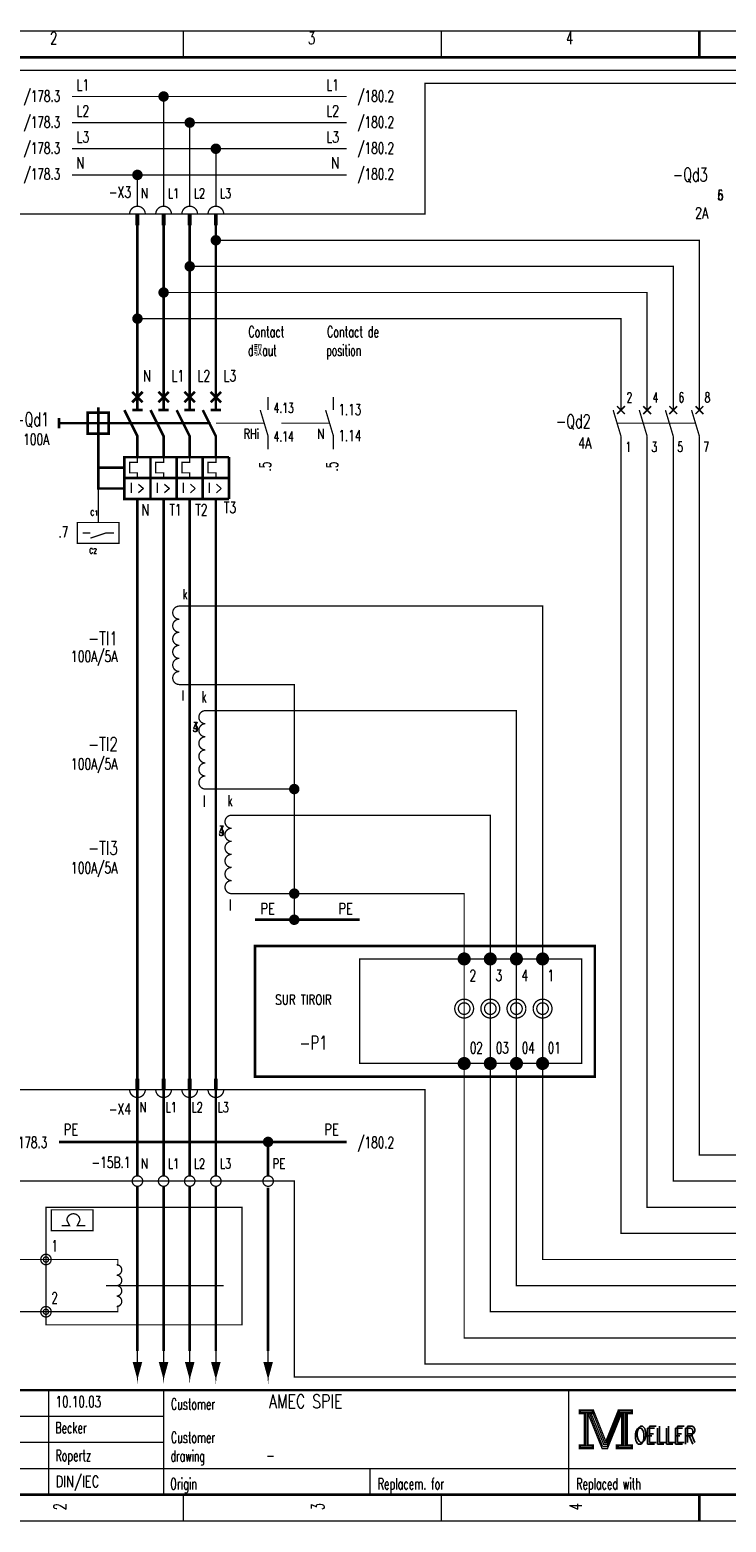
# Model space of a CAD drawing. Header units: centimetres. Extents: x 0 to 491, y -1040 to 69.
# Tile 109 of 181: x 457 to 471, y -680 to -651. Entities that reach past the tile are written whole.
import ezdxf
from ezdxf.enums import TextEntityAlignment as Align

# ---------------------------------------------------------------- set-up
doc = ezdxf.new("R2010")
doc.units = ezdxf.units.CM
doc.header["$MEASUREMENT"] = 0
doc.linetypes.add('GESTRICHELT', pattern=[3.75, 3, -0.75])
doc.linetypes.add('STRICH-PUNKT', pattern=[4.7, 3, -0.75, 0.2, -0.75])
doc.layers.get('0').update_dxf_attribs({"color": 9, "linetype": 'CONTINUOUS'})
doc.layers.add('0L', color=7, linetype='CONTINUOUS')
doc.styles.get("Standard").update_dxf_attribs({"font": 'romans.shx', "bigfont": 'TXT.shx'})

# ---------------------------------------------------------------- blocks, each defined once
blk = doc.blocks.new('BCIRCLE_FILLED')
at = {"color": 0, "linetype": 'Continuous', "const_width": 1, "flags": 128}
blk.add_lwpolyline([(0.5, 0, 1), (-0.5, 0, 1)], format="xyb", close=True, dxfattribs=at)

msp = doc.modelspace()

# ---------------------------------------------------------------- linework, layer by layer
at = {"color": 0, "flags": 128}
for points, const_width in [([(450, -665.75), (450, -651.5), (490.5, -651.5), (490.5, -680), (450, -680), (450, -665.75)], 0.025), ([(463.5, -652.75), (458.25, -652.75)], 0.025), ([(460, -654.85), (460, -652.75)], 0.025), ([(463.5, -653.25), (458.25, -653.25)], 0.025), ([(460.5, -654.85), (460.5, -653.25)], 0.025), ([(463.5, -653.75), (458.25, -653.75)], 0.025), ([(461, -654.85), (461, -653.75)], 0.025), ([(463.5, -654.25), (458.25, -654.25)], 0.025), ([(459.5, -654.85), (459.5, -654.25)], 0.025), ([(459.5, -658.35), (459.5, -655.2)], 0.05), ([(460, -658.35), (460, -655.2)], 0.05), ([(460.5, -658.35), (460.5, -655.2)], 0.05), ([(461, -658.35), (461, -655.2)], 0.05), ([(470.25, -658.75), (470.25, -655.5), (461, -655.5)], 0.025), ([(469.75, -658.75), (469.75, -656), (460.5, -656)], 0.025), ([(469.25, -658.75), (469.25, -656.5), (460, -656.5)], 0.025), ([(468.75, -658.75), (468.75, -657), (459.5, -657)], 0.025), ([(459.25, -658.75), (459.5, -659.25), (459.5, -659.65)], 0.05), ([(459.75, -658.75), (460, -659.25), (460, -659.65)], 0.05), ([(460.25, -658.75), (460.5, -659.25), (460.5, -659.65)], 0.05), ([(460.75, -658.75), (461, -659.25), (461, -659.65)], 0.05), ([(461.85, -658.75), (462, -659.25), (462, -659.5)], 0.025), ([(463.1, -658.75), (463.25, -659.25), (463.25, -659.5)], 0.025), ([(459.5, -659.25), (459.5, -659.75), (459.35, -659.75), (459.35, -659.95), (459.5, -659.95), (459.5, -660.05)], 0.025), ([(460, -659.25), (460, -659.75), (459.85, -659.75), (459.85, -659.95), (460, -659.95), (460, -660.05)], 0.025), ([(460.5, -659.25), (460.5, -659.75), (460.35, -659.75), (460.35, -659.95), (460.5, -659.95), (460.5, -660.05)], 0.025), ([(461, -659.25), (461, -659.75), (460.85, -659.75), (460.85, -659.95), (461, -659.95), (461, -660.05)], 0.025), ([(483.55, -674.5), (468.75, -674.5), (468.75, -659.25)], 0.025), ([(483.55, -674), (469.25, -674), (469.25, -659.25)], 0.025), ([(483.55, -673.5), (469.75, -673.5), (469.75, -659.25)], 0.025), ([(483.55, -673), (470.25, -673), (470.25, -659.25)], 0.025), ([(459.5, -671.55), (459.5, -660.45)], 0.05), ([(460, -671.55), (460, -660.45)], 0.05), ([(460.5, -671.55), (460.5, -660.45)], 0.05), ([(461, -671.55), (461, -660.45)], 0.05), ([(458.75, -660.9), (458.35, -660.9), (458.35, -661.3), (459.15, -661.3), (459.15, -660.9), (458.75, -660.9)], 0.025), ([(458.6, -661.2), (458.9, -661.1), (459.05, -661.1)], 0.025), ([(483.55, -675), (467.25, -675), (467.25, -662.5), (460.3, -662.5)], 0.025), ([(462.5, -666), (462.5, -664), (460.3, -664)], 0.025), ([(483.55, -675.5), (466.75, -675.5), (466.75, -664.5), (460.8, -664.5)], 0.025), ([(462.5, -668), (462.5, -666), (460.8, -666)], 0.025), ([(483.55, -676), (466.25, -676), (466.25, -666.5), (461.3, -666.5)], 0.025), ([(462.5, -668.5), (462.5, -668), (461.3, -668)], 0.025), ([(483.55, -676.5), (465.75, -676.5), (465.75, -668), (462.5, -668)], 0.025), ([(459.5, -673.4), (459.5, -671.9)], 0.05), ([(460, -673.4), (460, -671.9)], 0.05), ([(460.5, -673.4), (460.5, -671.9)], 0.05), ([(461, -673.4), (461, -671.9)], 0.05), ([(457.85, -674.25), (457.85, -674.05), (458.65, -674.05), (458.65, -674.45), (457.85, -674.45), (457.85, -674.25)], 0.025), ([(458.15, -674.25), (458.2, -674.35), (458.05, -674.35)], 0.025), ([(458.4, -674.25), (458.35, -674.35), (458.5, -674.35)], 0.025), ([(457.75, -675), (454.25, -675)], 0.025), ([(459.125, -675.125), (459.125, -675), (457.75, -675)], 0.025), ([(457.75, -676), (454.25, -676)], 0.025), ([(459.125, -675.875), (459.125, -676), (457.75, -676)], 0.025), ([(459.5, -677.25), (459.575, -676.975), (459.425, -676.975), (459.5, -677.25), (459.55, -676.975), (459.525, -676.975), (459.5, -677.25), (459.475, -676.975), (459.45, -676.975), (459.5, -677.25)], 0.025), ([(460, -677.25), (460.075, -676.975), (459.925, -676.975), (460, -677.25), (460.05, -676.975), (460.025, -676.975), (460, -677.25), (459.975, -676.975), (459.95, -676.975), (460, -677.25)], 0.025), ([(460.5, -677.25), (460.575, -676.975), (460.425, -676.975), (460.5, -677.25), (460.55, -676.975), (460.525, -676.975), (460.5, -677.25), (460.475, -676.975), (460.45, -676.975), (460.5, -677.25)], 0.025), ([(461, -677.25), (461.075, -676.975), (460.925, -676.975), (461, -677.25), (461.05, -676.975), (461.025, -676.975), (461, -677.25), (460.975, -676.975), (460.95, -676.975), (461, -677.25)], 0.025), ([(462, -677.25), (462.075, -676.975), (461.925, -676.975), (462, -677.25), (462.05, -676.975), (462.025, -676.975), (462, -677.25), (461.975, -676.975), (461.95, -676.975), (462, -677.25)], 0.025), ([(467.95, -677.88), (467.95, -677.95), (468.05, -677.95), (468.05, -678.55), (467.95, -678.55), (467.95, -678.62), (468.22, -678.62), (468.22, -678.55), (468.12, -678.55), (468.12, -677.95), (468.22, -677.95), (468.22, -677.88), (467.95, -677.88)], 0.025), ([(468.07, -677.93), (468.07, -678.57), (468.1, -678.57), (468.1, -677.93)], 0.025), ([(468.12, -677.95), (468.39, -678.62), (468.49, -678.62), (468.76, -677.95)], 0.025), ([(468.18, -677.95), (468.42, -678.54), (468.46, -678.54)], 0.025), ([(468.22, -677.88), (468.46, -678.48), (468.7, -677.88)], 0.025), ([(468.22, -677.95), (468.44, -678.51), (468.47, -678.51)], 0.025), ([(468.46, -678.58), (468.49, -678.58), (468.74, -677.95)], 0.025), ([(468.46, -678.54), (468.48, -678.54), (468.72, -677.95)], 0.025), ([(468.76, -677.95), (468.76, -678.55), (468.66, -678.55), (468.66, -678.62), (468.71, -678.62)], 0.025), ([(468.7, -677.88), (468.7, -677.95), (468.8, -677.95), (468.8, -678.55), (468.7, -678.55), (468.7, -678.62), (468.97, -678.62), (468.97, -678.55), (468.87, -678.55), (468.87, -677.95), (468.97, -677.95), (468.97, -677.88), (468.7, -677.88)], 0.025), ([(468.78, -677.93), (468.78, -678.57), (468.83, -678.57), (468.83, -677.93), (468.85, -677.93), (468.85, -678.57)], 0.025)]:
    msp.add_lwpolyline(points, dxfattribs=dict(at, const_width=const_width))
for points, const_width in [([(450, -651.5), (490.5, -651.5), (490.5, -680), (450, -680)], 0.025), ([(450.5, -652), (490, -652), (490, -679.5), (450.5, -679.5)], 0.05), ([(450.5, -652), (490, -652), (490, -679.5), (450.5, -679.5)], 0.025), ([(459.475, -655), (459.525, -655), (459.525, -655.2), (459.475, -655.2)], 0.025), ([(459.975, -655), (460.025, -655), (460.025, -655.2), (459.975, -655.2)], 0.025), ([(460.475, -655), (460.525, -655), (460.525, -655.2), (460.475, -655.2)], 0.025), ([(460.975, -655), (461.025, -655), (461.025, -655.2), (460.975, -655.2)], 0.025), ([(458.55, -659.2), (458.95, -659.2), (458.95, -658.8), (458.55, -658.8)], 0.05), ([(459.25, -660.45), (460.75, -660.45), (460.75, -659.65), (459.25, -659.65)], 0.05), ([(468, -671.25), (463.75, -671.25), (463.75, -669.25), (468, -669.25)], 0.025), ([(459.475, -671.75), (459.525, -671.75), (459.525, -671.55), (459.475, -671.55)], 0.025), ([(459.975, -671.75), (460.025, -671.75), (460.025, -671.55), (459.975, -671.55)], 0.025), ([(460.475, -671.75), (460.525, -671.75), (460.525, -671.55), (460.475, -671.55)], 0.025), ([(460.975, -671.75), (461.025, -671.75), (461.025, -671.55), (460.975, -671.55)], 0.025), ([(467.97, -677.9), (468.2, -677.9), (468.2, -677.93), (467.97, -677.93)], 0.025), ([(468.72, -677.9), (468.95, -677.9), (468.95, -677.93), (468.72, -677.93)], 0.025), ([(467.97, -678.57), (468.2, -678.57), (468.2, -678.6), (467.97, -678.6)], 0.025), ([(468.68, -678.57), (468.95, -678.57), (468.95, -678.6), (468.68, -678.6)], 0.025)]:
    msp.add_lwpolyline(points, close=True, dxfattribs=dict(at, const_width=const_width))
at = {"color": 0}
for points, const_width in [([(460.375, -651.5), (460.375, -652)], 0.025), ([(465.312, -651.5), (465.312, -652)], 0.025), ([(470.25, -652), (470.25, -651.5)], 0.05), ([(470.25, -651.5), (470.25, -652)], 0.025), ([(459.5, -655), (459.5, -655.2)], 0.025), ([(460, -655), (460, -655.2)], 0.025), ([(460.5, -655), (460.5, -655.2)], 0.025), ([(461, -655), (461, -655.2)], 0.025), ([(459.5, -658.35), (459.5, -658.75)], 0.05), ([(460, -658.35), (460, -658.75)], 0.05), ([(460.5, -658.35), (460.5, -658.75)], 0.05), ([(461, -658.35), (461, -658.75)], 0.05), ([(459.4, -658.4), (459.6, -658.6)], 0.05), ([(459.6, -658.4), (459.4, -658.6)], 0.05), ([(460.1, -658.4), (459.9, -658.6)], 0.05), ([(459.9, -658.4), (460.1, -658.6)], 0.05), ([(460.6, -658.4), (460.4, -658.6)], 0.05), ([(460.4, -658.4), (460.6, -658.6)], 0.05), ([(461.1, -658.4), (460.9, -658.6)], 0.05), ([(460.9, -658.4), (461.1, -658.6)], 0.05), ([(462, -658.5), (462, -658.75)], 0.025), ([(463.25, -658.5), (463.25, -658.75)], 0.025), ([(458, -658.9), (458, -659.1)], 0.05), ([(458.75, -658.7), (458.75, -659.2)], 0.05), ([(459.4, -658.75), (459.6, -658.75)], 0.05), ([(459.9, -658.75), (460.1, -658.75)], 0.05), ([(460.4, -658.75), (460.6, -658.75)], 0.05), ([(460.9, -658.75), (461.1, -658.75)], 0.05), ([(468.6, -658.75), (468.75, -659.25)], 0.025), ([(468.675, -658.675), (468.825, -658.825)], 0.03), ([(468.8, -658.7), (468.675, -658.825)], 0.03), ([(468.825, -658.675), (468.725, -658.775)], 0.03), ([(469.1, -658.75), (469.25, -659.25)], 0.025), ([(469.175, -658.675), (469.325, -658.825)], 0.03), ([(469.325, -658.675), (469.175, -658.825)], 0.03), ([(469.6, -658.75), (469.75, -659.25)], 0.025), ([(469.825, -658.675), (469.675, -658.825)], 0.03), ([(469.675, -658.675), (469.825, -658.825)], 0.03), ([(470.1, -658.75), (470.25, -659.25)], 0.025), ([(470.325, -658.675), (470.175, -658.825)], 0.03), ([(470.175, -658.675), (470.325, -658.825)], 0.03), ([(458.55, -659), (458.95, -659)], 0.05), ([(459.75, -659.65), (459.75, -660.45)], 0.05), ([(460.25, -659.65), (460.25, -660.45)], 0.05), ([(460.75, -659.65), (460.75, -660.45)], 0.05), ([(460.75, -659.65), (461.25, -659.65)], 0.05), ([(461.25, -659.65), (461.25, -660.45)], 0.05), ([(459.25, -660.05), (460.75, -660.05)], 0.05), ([(460.75, -660.05), (461.25, -660.05)], 0.05), ([(461.25, -660.45), (460.75, -660.45)], 0.05), ([(458.45, -661.1), (458.6, -661.1)], 0.025), ([(465.75, -670), (465.75, -669.25)], 0.025), ([(466.25, -670), (466.25, -669.25)], 0.025), ([(466.75, -670), (466.75, -669.25)], 0.025), ([(467.25, -670), (467.25, -669.25)], 0.025), ([(465.75, -670.4), (465.75, -671.25)], 0.025), ([(466.25, -670.4), (466.25, -671.25)], 0.025), ([(466.75, -670.4), (466.75, -671.25)], 0.025), ([(467.25, -670.4), (467.25, -671.25)], 0.025), ([(459.5, -671.55), (459.5, -671.75)], 0.025), ([(460, -671.55), (460, -671.75)], 0.025), ([(460.5, -671.55), (460.5, -671.75)], 0.025), ([(461, -671.55), (461, -671.75)], 0.025), ([(458.9, -675.5), (461.15, -675.5)], 0.025), ([(459.5, -676.75), (459.5, -677.25)], 0.025), ([(460, -676.75), (460, -677.25)], 0.025), ([(460.5, -676.75), (460.5, -677.25)], 0.025), ([(461, -676.75), (461, -677.25)], 0.025), ([(462, -676.75), (462, -677.25)], 0.025), ([(490, -677.5), (450.5, -677.5)], 0.05), ([(457.8, -677.5), (457.8, -679.5)], 0.025), ([(460, -677.5), (460, -679.5)], 0.025), ([(467.75, -677.5), (467.75, -679.5)], 0.025), ([(450.5, -678), (460, -678)], 0.025), ([(468.15, -677.95), (468.4, -678.58)], 0.025), ([(468.47, -678.51), (468.7, -677.94)], 0.025), ([(450.5, -678.5), (460, -678.5)], 0.025), ([(468.4, -678.58), (468.46, -678.58)], 0.025), ([(450.5, -679), (472, -679)], 0.025), ([(463.95, -679), (463.95, -679.5)], 0.025), ([(460.375, -680), (460.375, -679.5)], 0.025), ([(465.312, -680), (465.312, -679.5)], 0.025), ([(470.25, -679.5), (470.25, -680)], 0.05), ([(470.25, -680), (470.25, -679.5)], 0.025)]:
    msp.add_lwpolyline(points, dxfattribs=dict(at, const_width=const_width))
at = {"color": 0, "linetype": 'GESTRICHELT', "flags": 128}
for points, const_width in [([(456.75, -652.25), (485, -652.25), (485, -677.25), (462.5, -677.25), (462.5, -673.5), (456.75, -673.5), (456.75, -652.25)], 0.025), ([(457, -655), (465, -655), (465, -652.5), (483.75, -652.5), (483.75, -657.5)], 0.025), ([(483.75, -660.75), (483.75, -677), (465, -677), (465, -671.75), (457, -671.75), (457, -655)], 0.025), ([(458.75, -659.2), (458.75, -660.25), (459.25, -660.25)], 0.05), ([(459.5, -676.75), (459.5, -673.6)], 0.05), ([(460, -676.75), (460, -673.6)], 0.05), ([(460.5, -676.75), (460.5, -673.6)], 0.05), ([(461, -676.75), (461, -673.6)], 0.05)]:
    msp.add_lwpolyline(points, dxfattribs=dict(at, const_width=const_width))
at = {"color": 0, "const_width": 0.025, "flags": 128}
for points in [[(459.65, -655, 1), (459.35, -655, 1)], [(460.15, -655, 1), (459.85, -655, 1)], [(460.65, -655, 1), (460.35, -655, 1)], [(461.15, -655, 1), (460.85, -655, 1)], [(460.3, -662.5, 1), (460.3, -662.75, 1)], [(460.3, -662.75, 1), (460.3, -663, 1)], [(460.3, -663, 1), (460.3, -663.25, 1)], [(460.3, -663.25, 1), (460.3, -663.5, 1)], [(460.3, -663.5, 1), (460.3, -663.75, 1)], [(460.3, -663.75, 1), (460.3, -664, 1)], [(460.8, -664.5, 1), (460.8, -664.75, 1)], [(460.8, -664.75, 1), (460.8, -665, 1)], [(460.8, -665, 1), (460.8, -665.25, 1)], [(460.8, -665.25, 1), (460.8, -665.5, 1)], [(460.8, -665.5, 1), (460.8, -665.75, 1)], [(460.8, -665.75, 1), (460.8, -666, 1)], [(461.3, -666.5, 1), (461.3, -666.75, 1)], [(461.3, -666.75, 1), (461.3, -667, 1)], [(461.3, -667, 1), (461.3, -667.25, 1)], [(461.3, -667.25, 1), (461.3, -667.5, 1)], [(461.3, -667.5, 1), (461.3, -667.75, 1)], [(461.3, -667.75, 1), (461.3, -668, 1)], [(459.35, -671.75, 1), (459.65, -671.75, 1)], [(459.85, -671.75, 1), (460.15, -671.75, 1)], [(460.35, -671.75, 1), (460.65, -671.75, 1)], [(460.85, -671.75, 1), (461.15, -671.75, 1)], [(458.4, -674.25, 1), (458.15, -674.25, 1)], [(459.1, -675.3, 1), (459.1, -675.1, 1)], [(459.1, -675.5, 1), (459.1, -675.3, 1)], [(459.1, -675.7, 1), (459.1, -675.5, 1)], [(459.1, -675.9, 1), (459.1, -675.7, 1)]]:
    msp.add_lwpolyline(points, format="xyb", dxfattribs=at)
at = {"color": 0, "linetype": 'GESTRICHELT'}
for points, const_width in [([(458, -659), (458.55, -659)], 0.05), ([(458.95, -659), (460.4, -659)], 0.05), ([(460.35, -659), (460.9, -659)], 0.05), ([(461, -659), (461.92, -659)], 0.025), ([(462.25, -659), (463.17, -659)], 0.025), ([(468.675, -659), (470.175, -659)], 0.025), ([(458.75, -659.85), (459.25, -659.85)], 0.05), ([(458.75, -660), (458.75, -660.9)], 0.025)]:
    msp.add_lwpolyline(points, dxfattribs=dict(at, const_width=const_width))
at = {"color": 0, "linetype": 'STRICH-PUNKT', "const_width": 0.05, "flags": 128}
for points in [[(463.75, -668.5), (461.75, -668.5)], [(463.5, -672.75), (458, -672.75)], [(462, -673.4), (462, -672.75)]]:
    msp.add_lwpolyline(points, dxfattribs=at)
msp.add_lwpolyline([(461.75, -669), (468.25, -669), (468.25, -671.5), (461.75, -671.5)], close=True, dxfattribs=at)
at = {"color": 0, "flags": 128}
for points, const_width in [([(465.85, -669.25, 1), (465.65, -669.25, 1)], 0.05), ([(465.8, -669.25, 1), (465.7, -669.25, 1)], 0.05), ([(465.775, -669.25, 1), (465.725, -669.25, 1)], 0.05), ([(466.35, -669.25, 1), (466.15, -669.25, 1)], 0.05), ([(466.3, -669.25, 1), (466.2, -669.25, 1)], 0.05), ([(466.275, -669.25, 1), (466.225, -669.25, 1)], 0.05), ([(466.85, -669.25, 1), (466.65, -669.25, 1)], 0.05), ([(466.8, -669.25, 1), (466.7, -669.25, 1)], 0.05), ([(466.775, -669.25, 1), (466.725, -669.25, 1)], 0.05), ([(467.35, -669.25, 1), (467.15, -669.25, 1)], 0.05), ([(467.3, -669.25, 1), (467.2, -669.25, 1)], 0.05), ([(467.275, -669.25, 1), (467.225, -669.25, 1)], 0.05), ([(465.93, -670.2, 1), (465.57, -670.2, 1)], 0.025), ([(466.43, -670.2, 1), (466.07, -670.2, 1)], 0.025), ([(466.93, -670.2, 1), (466.57, -670.2, 1)], 0.025), ([(467.43, -670.2, 1), (467.07, -670.2, 1)], 0.025), ([(465.861, -670.2, 1), (465.639, -670.2, 1)], 0.025), ([(466.361, -670.2, 1), (466.139, -670.2, 1)], 0.025), ([(466.861, -670.2, 1), (466.639, -670.2, 1)], 0.025), ([(467.361, -670.2, 1), (467.139, -670.2, 1)], 0.025), ([(465.85, -671.25, 1), (465.65, -671.25, 1)], 0.05), ([(465.8, -671.25, 1), (465.7, -671.25, 1)], 0.05), ([(465.775, -671.25, 1), (465.725, -671.25, 1)], 0.05), ([(466.35, -671.25, 1), (466.15, -671.25, 1)], 0.05), ([(466.3, -671.25, 1), (466.2, -671.25, 1)], 0.05), ([(466.275, -671.25, 1), (466.225, -671.25, 1)], 0.05), ([(466.85, -671.25, 1), (466.65, -671.25, 1)], 0.05), ([(466.8, -671.25, 1), (466.7, -671.25, 1)], 0.05), ([(466.775, -671.25, 1), (466.725, -671.25, 1)], 0.05), ([(467.35, -671.25, 1), (467.15, -671.25, 1)], 0.05), ([(467.3, -671.25, 1), (467.2, -671.25, 1)], 0.05), ([(467.275, -671.25, 1), (467.225, -671.25, 1)], 0.05), ([(459.6, -673.5, 1), (459.4, -673.5, 1)], 0.025), ([(460.1, -673.5, 1), (459.9, -673.5, 1)], 0.025), ([(460.6, -673.5, 1), (460.4, -673.5, 1)], 0.025), ([(461.1, -673.5, 1), (460.9, -673.5, 1)], 0.025), ([(462.1, -673.5, 1), (461.9, -673.5, 1)], 0.025), ([(457.85, -675, 1), (457.65, -675, 1)], 0.025), ([(457.8, -675, 1), (457.7, -675, 1)], 0.025), ([(457.85, -676, 1), (457.65, -676, 1)], 0.025), ([(457.8, -676, 1), (457.7, -676, 1)], 0.025)]:
    msp.add_lwpolyline(points, format="xyb", close=True, dxfattribs=dict(at, const_width=const_width))
at = {"color": 0, "linetype": 'STRICH-PUNKT', "const_width": 0.05}
msp.add_lwpolyline([(462, -673.625), (462, -676.75)], dxfattribs=at)
at = {"color": 0, "linetype": 'GESTRICHELT', "const_width": 0.025, "flags": 128}
msp.add_lwpolyline([(457.75, -674), (461.5, -674), (461.5, -676.25), (457.75, -676.25)], close=True, dxfattribs=at)
at = {"layer": '0L', "color": 0}
for points in [[(459.475, -671.755), (459.525, -671.755), (459.475, -671.895), (459.525, -671.895)], [(459.975, -671.755), (460.025, -671.755), (459.975, -671.895), (460.025, -671.895)], [(460.475, -671.755), (460.525, -671.755), (460.475, -671.895), (460.525, -671.895)], [(460.975, -671.755), (461.025, -671.755), (460.975, -671.895), (461.025, -671.895)]]:
    msp.add_solid(points, dxfattribs=at)

# ---------------------------------------------------------------- block references
at = {"color": 0, "xscale": 0.1, "yscale": 0.1, "zscale": 0.1}
for p in [(460, -652.75), (460.5, -653.25), (461, -653.75), (459.5, -654.25), (461, -655.5), (460.5, -656), (460, -656.5), (459.5, -657), (462.5, -666), (462.5, -668), (462.5, -668), (462.5, -668.5), (462, -672.75)]:
    msp.add_blockref('BCIRCLE_FILLED', p, dxfattribs=at)

# ---------------------------------------------------------------- texts
at = {"color": 0}
for s, height, width, p in [('2', 0.238, 0.672, (457.899, -651.514)), ('3', 0.238, 0.672, (462.832, -651.514)), ('4', 0.238, 0.672, (467.766, -651.514)), ('I >', 0.1905, 0.717333, (459.496, -660.139)), ('I >', 0.1905, 0.717333, (459.993, -660.139)), ('I >', 0.1905, 0.717333, (460.49, -660.139)), ('I >', 0.1905, 0.717333, (460.987, -660.139)), ('l', 0.214, 0.6, (460.774, -666.123)), ('l', 0.214, 0.6, (461.271, -668.11)), ('-P1', 0.2619, 0.709333, (462.868, -670.722))]:
    msp.add_text(s, height=height, dxfattribs=dict(at, width=width)).set_placement(p, align=Align.TOP_CENTER)
for s, height, width, p in [('/178.3', 0.2143, 0.68, (458.023, -652.636)), ('L1', 0.2143, 0.716, (463.357, -652.423)), ('L2', 0.2143, 0.716, (463.357, -652.92)), ('/178.3', 0.2143, 0.68, (458.023, -653.133)), ('L3', 0.2143, 0.716, (463.357, -653.417)), ('/178.3', 0.2143, 0.68, (458.023, -653.63)), ('N', 0.214, 0.76, (463.359, -653.913)), ('/178.3', 0.2143, 0.68, (458.023, -654.126)), ('-Qd3', 0.2619, 0.682, (470.407, -654.112)), ('2A', 0.2143, 0.716, (470.419, -654.872)), ('-Qd1', 0.2619, 0.682, (457.807, -658.797)), ('-Qd2', 0.2619, 0.682, (468.171, -658.833)), ('100A', 0.2143, 0.694, (457.813, -659.202)), ('RHi', 0.1905, 0.706667, (461.828, -659.109)), ('N', 0.191, 0.76, (463.076, -659.109)), ('4A', 0.2143, 0.716, (468.183, -659.273)), ('.7', 0.2143, 0.684, (458.177, -660.976)), ('.7', 0.2143, 0.684, (458.177, -660.976)), ('-TI1', 0.2619, 0.722, (459.124, -662.985)), ('100A/5A', 0.2143, 0.700571, (459.116, -663.354)), ('4', 0.191, 0.672, (460.664, -664.717)), ('3', 0.191, 0.672, (460.664, -664.717)), ('-TI2', 0.2619, 0.722, (459.124, -665.008)), ('100A/5A', 0.2143, 0.700571, (459.116, -665.413)), ('4', 0.191, 0.672, (461.161, -666.705)), ('3', 0.191, 0.672, (461.161, -666.705)), ('-TI3', 0.2619, 0.722, (459.124, -666.996)), ('100A/5A', 0.2143, 0.700571, (459.116, -667.4)), ('-X4', 0.2143, 0.709333, (459.379, -672.014)), ('/178.3', 0.2143, 0.68, (457.775, -672.653)), ('PE', 0.2143, 0.76, (463.356, -672.405))]:
    msp.add_text(s, height=height, dxfattribs=dict(at, width=width)).set_placement(p, align=Align.TOP_RIGHT)
for s, height, width, p in [('L1', 0.2143, 0.716, (458.335, -652.423)), ('/180.2', 0.2143, 0.68, (463.709, -652.636)), ('L2', 0.2143, 0.716, (458.335, -652.92)), ('/180.2', 0.2143, 0.68, (463.709, -653.133)), ('L3', 0.2143, 0.716, (458.335, -653.417)), ('/180.2', 0.2143, 0.68, (463.709, -653.63)), ('N', 0.214, 0.76, (458.332, -653.913)), ('/180.2', 0.2143, 0.68, (463.709, -654.126)), ('Contact', 0.2143, 0.622857, (461.622, -657.143)), ('Contact de', 0.2143, 0.6256, (463.125, -657.143)), ('d馭aut', 0.2143, 0.6, (461.615, -657.498)), ('position', 0.2143, 0.6, (463.113, -657.498)), ('4.13', 0.1905, 0.678, (462.104, -658.613)), ('1.13', 0.2143, 0.678, (463.346, -658.634)), ('1.14', 0.2143, 0.678, (463.346, -659.131)), ('1', 0.191, 0.672, (468.835, -659.358)), ('3', 0.191, 0.672, (469.332, -659.358)), ('5', 0.191, 0.672, (469.829, -659.358)), ('7', 0.191, 0.672, (470.326, -659.358)), ('N', 0.214, 0.76, (459.574, -660.55)), ('T1', 0.2143, 0.716, (460.11, -660.55)), ('T2', 0.2143, 0.716, (460.607, -660.55)), ('C2', 0.0953, 0.716, (458.578, -661.395)), ('l', 0.191, 0.6, (460.35, -664.114)), ('PE', 0.2143, 0.76, (461.851, -668.181)), ('PE', 0.2143, 0.76, (463.342, -668.181)), ('2', 0.214, 0.672, (465.854, -669.459)), ('3', 0.214, 0.672, (466.351, -669.459)), ('4', 0.214, 0.672, (466.848, -669.459)), ('1', 0.214, 0.672, (467.345, -669.459)), ('SUR TIROIR', 0.1905, 0.7536, (462.138, -669.934)), ('02', 0.2143, 0.672, (465.859, -670.843)), ('03', 0.2143, 0.672, (466.356, -670.843)), ('04', 0.2143, 0.672, (466.853, -670.843)), ('01', 0.2143, 0.672, (467.35, -670.843)), ('N', 0.191, 0.76, (459.538, -671.993)), ('L1', 0.1905, 0.716, (460.038, -671.993)), ('L2', 0.1905, 0.716, (460.535, -671.993)), ('L3', 0.1905, 0.716, (461.032, -671.993)), ('PE', 0.2143, 0.76, (458.089, -672.405)), ('/180.2', 0.2143, 0.68, (463.709, -672.653)), ('Customer', 0.2143, 0.62, (460.14, -677.658)), ('Customer', 0.2143, 0.62, (460.14, -678.296)), ('OELLER', 0.3096, 0.76, (468.996, -678.225)), ('OELLER', 0.3096, 0.76, (468.996, -678.225)), ('OELLER', 0.3096, 0.76, (469.032, -678.19)), ('drawing', 0.2143, 0.6, (460.133, -678.651)), ('Origin', 0.2143, 0.626667, (460.127, -679.184)), ('Replacem. for', 0.21431, 0.627077, (464.097, -679.184)), ('Replaced with', 0.21431, 0.619692, (467.895, -679.184))]:
    msp.add_text(s, height=height, dxfattribs=dict(at, width=width)).set_placement(p, align=Align.TOP_LEFT)
for s, width, p in [('-X3', 0.709333, (459.379, -654.751)), ('-15B.1', 0.694667, (459.37, -673.313))]:
    msp.add_text(s, height=0.2143, dxfattribs=dict(at, width=width)).set_placement(p, align=Align.BOTTOM_RIGHT)
for s, height, width, p in [('N', 0.191, 0.76, (459.565, -654.755)), ('L1', 0.1905, 0.716, (460.082, -654.755)), ('L2', 0.1905, 0.716, (460.579, -654.755)), ('L3', 0.1905, 0.716, (461.076, -654.755)), ('5', 0.191, 0.672, (470.596, -654.791)), ('6', 0.191, 0.672, (470.596, -654.791)), ('N', 0.214, 0.76, (459.607, -658.265)), ('L1', 0.2143, 0.716, (460.153, -658.265)), ('L2', 0.2143, 0.716, (460.65, -658.265)), ('L3', 0.2143, 0.716, (461.147, -658.265)), ('2', 0.191, 0.672, (468.857, -658.659)), ('4', 0.191, 0.672, (469.354, -658.659)), ('6', 0.191, 0.672, (469.851, -658.659)), ('8', 0.191, 0.672, (470.348, -658.659)), ('4.14', 0.1905, 0.678, (462.104, -659.405)), ('T3', 0.2143, 0.716, (461.154, -660.785)), ('C1', 0.0953, 0.716, (458.6, -660.793)), ('k', 0.191, 0.6, (460.368, -662.422)), ('N', 0.191, 0.76, (459.565, -673.318)), ('L1', 0.1905, 0.716, (460.082, -673.318)), ('L2', 0.1905, 0.716, (460.579, -673.318)), ('L3', 0.1905, 0.716, (461.076, -673.318)), ('PE', 0.1905, 0.76, (462.083, -673.318)), ('1', 0.214, 0.672, (457.855, -674.91)), ('2', 0.214, 0.672, (457.855, -675.904)), ('10.10.03', 0.2143, 0.678, (457.934, -677.892)), ('AMEC SPIE', 0.2619, 0.752889, (462.016, -677.923)), ('Becker', 0.2143, 0.626667, (457.927, -678.389)), ('Ropertz', 0.2143, 0.622857, (457.932, -678.921)), ('-', 0.214, 0.696, (461.965, -678.921)), ('DIN/IEC', 0.2143, 0.750857, (457.935, -679.418))]:
    msp.add_text(s, height=height, dxfattribs=dict(at, width=width)).set_placement(p, align=Align.BOTTOM_LEFT)
at = {"color": 0, "width": 0.684}
for p in [(461.838, -659.734), (461.838, -659.734), (463.116, -659.734), (463.116, -659.734)]:
    msp.add_text('.5', height=0.2143, rotation=90, dxfattribs=at).set_placement(p, align=Align.TOP_RIGHT)
at = {"color": 0, "width": 0.6}
for p in [(460.774, -664.405), (461.271, -666.392)]:
    msp.add_text('k', height=0.214, dxfattribs=at).set_placement(p, align=Align.BOTTOM_CENTER)
at = {"color": 0, "width": 0.672}
for s, p in [('2', (457.899, -679.73)), ('3', (462.832, -679.73)), ('4', (467.766, -679.73))]:
    msp.add_text(s, height=0.238, rotation=90, dxfattribs=at).set_placement(p, align=Align.TOP_CENTER)

doc.saveas('drawing.dxf')
